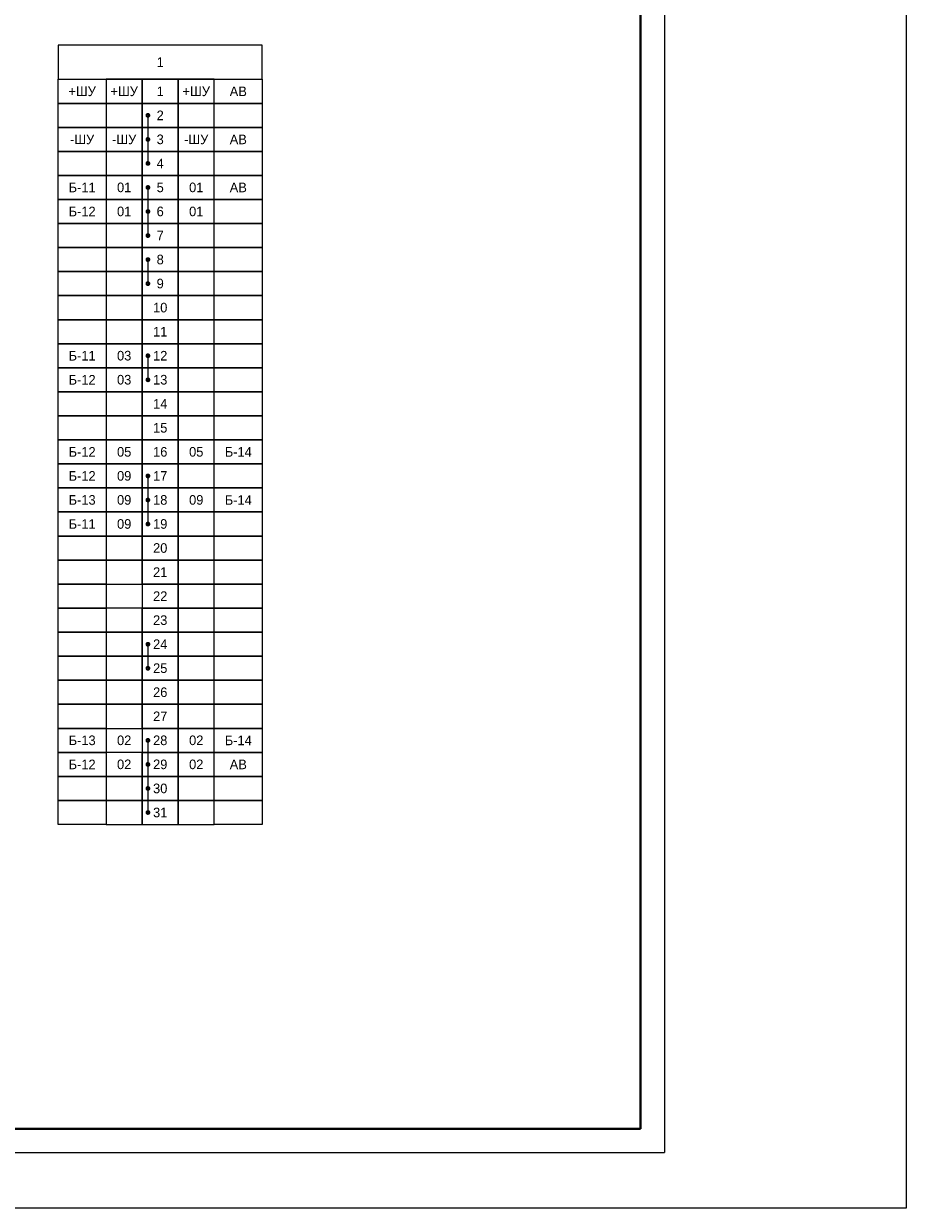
# Model space of a CAD drawing. Header units: millimetres. Extents: x 4897 to 12009, y -3017 to 2708.
# Tile 16 of 86: x 7117 to 7301, y -1896 to -1650. Entities that reach past the tile are written whole.
import ezdxf

# ---------------------------------------------------------------- set-up
doc = ezdxf.new("R2010")
doc.units = ezdxf.units.MM
doc.styles.add('SIMPLEX', font='txt', dxfattribs={"height": 5})

msp = doc.modelspace()

# ---------------------------------------------------------------- linework, layer by layer
for p, q in [((7250.57, -1464.75), (7250.57, -1884.76)), ((7143.07, -1669.09), (7143.07, -1679.08)), ((7143.07, -1684.08), (7143.07, -1694.08)), ((7143.07, -1699.08), (7143.07, -1704.08)), ((7143.07, -1719.08), (7143.07, -1724.08)), ((7143.07, -1744.08), (7143.07, -1754.08)), ((7143.07, -1779.08), (7143.07, -1784.08)), ((7143.07, -1799.08), (7143.07, -1814.08)), ((6953.52, -1884.76), (7250.57, -1884.76)), ((6953.52, -1884.76), (7250.57, -1884.76))]:
    msp.add_line(p, q)
at = {"lineweight": 40}
for p, q in [((7245.57, -1484.75), (7245.57, -1879.84)), ((7245.57, -1879.84), (6958.57, -1879.84))]:
    msp.add_line(p, q, dxfattribs=at)
at = {"color": 2}
msp.add_lwpolyline([(5136.09, -1451.82), (7300.92, -1451.82), (7300.92, -1896.4), (5136.09, -1896.4)], close=True, dxfattribs=at)
for points in [[(7124.38, -1661.59), (7166.88, -1661.59), (7166.88, -1654.47), (7124.38, -1654.47)], [(7134.38, -1666.59), (7124.38, -1666.59), (7124.38, -1661.59), (7134.38, -1661.59)], [(7134.38, -1666.59), (7141.88, -1666.59), (7141.88, -1661.59), (7134.38, -1661.59)], [(7141.88, -1666.59), (7149.38, -1666.59), (7149.38, -1661.59), (7141.88, -1661.59)], [(7149.38, -1666.59), (7156.88, -1666.59), (7156.88, -1661.59), (7149.38, -1661.59)], [(7166.88, -1666.59), (7156.88, -1666.59), (7156.88, -1661.59), (7166.88, -1661.59)], [(7134.38, -1671.59), (7124.38, -1671.59), (7124.38, -1666.59), (7134.38, -1666.59)], [(7134.38, -1671.59), (7141.88, -1671.59), (7141.88, -1666.59), (7134.38, -1666.59)], [(7141.88, -1671.59), (7149.38, -1671.59), (7149.38, -1666.59), (7141.88, -1666.59)], [(7149.38, -1671.59), (7156.88, -1671.59), (7156.88, -1666.59), (7149.38, -1666.59)], [(7166.88, -1671.59), (7156.88, -1671.59), (7156.88, -1666.59), (7166.88, -1666.59)], [(7134.38, -1676.59), (7124.38, -1676.59), (7124.38, -1671.59), (7134.38, -1671.59)], [(7134.38, -1676.59), (7141.88, -1676.59), (7141.88, -1671.59), (7134.38, -1671.59)], [(7141.88, -1676.59), (7149.38, -1676.59), (7149.38, -1671.59), (7141.88, -1671.59)], [(7149.38, -1676.59), (7156.88, -1676.59), (7156.88, -1671.59), (7149.38, -1671.59)], [(7166.88, -1676.59), (7156.88, -1676.59), (7156.88, -1671.59), (7166.88, -1671.59)], [(7134.38, -1681.58), (7124.38, -1681.58), (7124.38, -1676.59), (7134.38, -1676.59)], [(7134.38, -1681.58), (7141.88, -1681.58), (7141.88, -1676.59), (7134.38, -1676.59)], [(7141.88, -1681.58), (7149.38, -1681.58), (7149.38, -1676.59), (7141.88, -1676.59)], [(7149.38, -1681.58), (7156.88, -1681.58), (7156.88, -1676.59), (7149.38, -1676.59)], [(7166.88, -1681.58), (7156.88, -1681.58), (7156.88, -1676.59), (7166.88, -1676.59)], [(7134.38, -1686.58), (7124.38, -1686.58), (7124.38, -1681.58), (7134.38, -1681.58)], [(7134.38, -1686.58), (7141.88, -1686.58), (7141.88, -1681.58), (7134.38, -1681.58)], [(7141.88, -1686.58), (7149.38, -1686.58), (7149.38, -1681.58), (7141.88, -1681.58)], [(7149.38, -1686.58), (7156.88, -1686.58), (7156.88, -1681.58), (7149.38, -1681.58)], [(7166.88, -1686.58), (7156.88, -1686.58), (7156.88, -1681.58), (7166.88, -1681.58)], [(7134.38, -1691.58), (7124.38, -1691.58), (7124.38, -1686.58), (7134.38, -1686.58)], [(7134.38, -1691.58), (7124.38, -1691.58), (7124.38, -1686.58), (7134.38, -1686.58)], [(7134.38, -1691.58), (7141.88, -1691.58), (7141.88, -1686.58), (7134.38, -1686.58)], [(7134.38, -1691.58), (7141.88, -1691.58), (7141.88, -1686.58), (7134.38, -1686.58)], [(7141.88, -1691.58), (7149.38, -1691.58), (7149.38, -1686.58), (7141.88, -1686.58)], [(7149.38, -1691.58), (7156.88, -1691.58), (7156.88, -1686.58), (7149.38, -1686.58)], [(7149.38, -1691.58), (7156.88, -1691.58), (7156.88, -1686.58), (7149.38, -1686.58)], [(7166.88, -1691.58), (7156.88, -1691.58), (7156.88, -1686.58), (7166.88, -1686.58)], [(7166.88, -1691.58), (7156.88, -1691.58), (7156.88, -1686.58), (7166.88, -1686.58)], [(7134.38, -1696.58), (7124.38, -1696.58), (7124.38, -1691.58), (7134.38, -1691.58)], [(7134.38, -1696.58), (7141.88, -1696.58), (7141.88, -1691.58), (7134.38, -1691.58)], [(7141.88, -1696.58), (7149.38, -1696.58), (7149.38, -1691.58), (7141.88, -1691.58)], [(7149.38, -1696.58), (7156.88, -1696.58), (7156.88, -1691.58), (7149.38, -1691.58)], [(7166.88, -1696.58), (7156.88, -1696.58), (7156.88, -1691.58), (7166.88, -1691.58)], [(7134.38, -1701.58), (7124.38, -1701.58), (7124.38, -1696.58), (7134.38, -1696.58)], [(7134.38, -1701.58), (7141.88, -1701.58), (7141.88, -1696.58), (7134.38, -1696.58)], [(7141.88, -1701.58), (7149.38, -1701.58), (7149.38, -1696.58), (7141.88, -1696.58)], [(7149.38, -1701.58), (7156.88, -1701.58), (7156.88, -1696.58), (7149.38, -1696.58)], [(7166.88, -1701.58), (7156.88, -1701.58), (7156.88, -1696.58), (7166.88, -1696.58)], [(7134.38, -1706.58), (7124.38, -1706.58), (7124.38, -1701.58), (7134.38, -1701.58)], [(7134.38, -1706.58), (7141.88, -1706.58), (7141.88, -1701.58), (7134.38, -1701.58)], [(7141.88, -1706.58), (7149.38, -1706.58), (7149.38, -1701.58), (7141.88, -1701.58)], [(7149.38, -1706.58), (7156.88, -1706.58), (7156.88, -1701.58), (7149.38, -1701.58)], [(7166.88, -1706.58), (7156.88, -1706.58), (7156.88, -1701.58), (7166.88, -1701.58)], [(7134.38, -1711.58), (7124.38, -1711.58), (7124.38, -1706.58), (7134.38, -1706.58)], [(7134.38, -1711.58), (7124.38, -1711.58), (7124.38, -1706.58), (7134.38, -1706.58)], [(7134.38, -1711.58), (7141.88, -1711.58), (7141.88, -1706.58), (7134.38, -1706.58)], [(7134.38, -1711.58), (7141.88, -1711.58), (7141.88, -1706.58), (7134.38, -1706.58)], [(7141.88, -1711.58), (7149.38, -1711.58), (7149.38, -1706.58), (7141.88, -1706.58)], [(7149.38, -1711.58), (7156.88, -1711.58), (7156.88, -1706.58), (7149.38, -1706.58)], [(7149.38, -1711.58), (7156.88, -1711.58), (7156.88, -1706.58), (7149.38, -1706.58)], [(7166.88, -1711.58), (7156.88, -1711.58), (7156.88, -1706.58), (7166.88, -1706.58)], [(7166.88, -1711.58), (7156.88, -1711.58), (7156.88, -1706.58), (7166.88, -1706.58)], [(7134.38, -1716.58), (7124.38, -1716.58), (7124.38, -1711.58), (7134.38, -1711.58)], [(7134.38, -1716.58), (7124.38, -1716.58), (7124.38, -1711.58), (7134.38, -1711.58)], [(7134.38, -1716.58), (7141.88, -1716.58), (7141.88, -1711.58), (7134.38, -1711.58)], [(7134.38, -1716.58), (7141.88, -1716.58), (7141.88, -1711.58), (7134.38, -1711.58)], [(7141.88, -1716.58), (7149.38, -1716.58), (7149.38, -1711.58), (7141.88, -1711.58)], [(7149.38, -1716.58), (7156.88, -1716.58), (7156.88, -1711.58), (7149.38, -1711.58)], [(7149.38, -1716.58), (7156.88, -1716.58), (7156.88, -1711.58), (7149.38, -1711.58)], [(7166.88, -1716.58), (7156.88, -1716.58), (7156.88, -1711.58), (7166.88, -1711.58)], [(7166.88, -1716.58), (7156.88, -1716.58), (7156.88, -1711.58), (7166.88, -1711.58)], [(7134.38, -1721.58), (7124.38, -1721.58), (7124.38, -1716.58), (7134.38, -1716.58)], [(7134.38, -1721.58), (7141.88, -1721.58), (7141.88, -1716.58), (7134.38, -1716.58)], [(7141.88, -1721.58), (7149.38, -1721.58), (7149.38, -1716.58), (7141.88, -1716.58)], [(7149.38, -1721.58), (7156.88, -1721.58), (7156.88, -1716.58), (7149.38, -1716.58)], [(7166.88, -1721.58), (7156.88, -1721.58), (7156.88, -1716.58), (7166.88, -1716.58)], [(7134.38, -1726.58), (7124.38, -1726.58), (7124.38, -1721.58), (7134.38, -1721.58)], [(7134.38, -1726.58), (7141.88, -1726.58), (7141.88, -1721.58), (7134.38, -1721.58)], [(7141.88, -1726.58), (7149.38, -1726.58), (7149.38, -1721.58), (7141.88, -1721.58)], [(7149.38, -1726.58), (7156.88, -1726.58), (7156.88, -1721.58), (7149.38, -1721.58)], [(7166.88, -1726.58), (7156.88, -1726.58), (7156.88, -1721.58), (7166.88, -1721.58)], [(7134.38, -1731.58), (7124.38, -1731.58), (7124.38, -1726.58), (7134.38, -1726.58)], [(7134.38, -1731.58), (7124.38, -1731.58), (7124.38, -1726.58), (7134.38, -1726.58)], [(7134.38, -1731.58), (7141.88, -1731.58), (7141.88, -1726.58), (7134.38, -1726.58)], [(7134.38, -1731.58), (7141.88, -1731.58), (7141.88, -1726.58), (7134.38, -1726.58)], [(7141.88, -1731.58), (7149.38, -1731.58), (7149.38, -1726.58), (7141.88, -1726.58)], [(7149.38, -1731.58), (7156.88, -1731.58), (7156.88, -1726.58), (7149.38, -1726.58)], [(7149.38, -1731.58), (7156.88, -1731.58), (7156.88, -1726.58), (7149.38, -1726.58)], [(7166.88, -1731.58), (7156.88, -1731.58), (7156.88, -1726.58), (7166.88, -1726.58)], [(7166.88, -1731.58), (7156.88, -1731.58), (7156.88, -1726.58), (7166.88, -1726.58)], [(7134.38, -1736.58), (7124.38, -1736.58), (7124.38, -1731.58), (7134.38, -1731.58)], [(7134.38, -1736.58), (7124.38, -1736.58), (7124.38, -1731.58), (7134.38, -1731.58)], [(7134.38, -1736.58), (7141.88, -1736.58), (7141.88, -1731.58), (7134.38, -1731.58)], [(7134.38, -1736.58), (7141.88, -1736.58), (7141.88, -1731.58), (7134.38, -1731.58)], [(7141.88, -1736.58), (7149.38, -1736.58), (7149.38, -1731.58), (7141.88, -1731.58)], [(7149.38, -1736.58), (7156.88, -1736.58), (7156.88, -1731.58), (7149.38, -1731.58)], [(7149.38, -1736.58), (7156.88, -1736.58), (7156.88, -1731.58), (7149.38, -1731.58)], [(7166.88, -1736.58), (7156.88, -1736.58), (7156.88, -1731.58), (7166.88, -1731.58)], [(7166.88, -1736.58), (7156.88, -1736.58), (7156.88, -1731.58), (7166.88, -1731.58)], [(7134.38, -1741.58), (7124.38, -1741.58), (7124.38, -1736.58), (7134.38, -1736.58)], [(7134.38, -1741.58), (7124.38, -1741.58), (7124.38, -1736.58), (7134.38, -1736.58)], [(7134.38, -1741.58), (7141.88, -1741.58), (7141.88, -1736.58), (7134.38, -1736.58)], [(7134.38, -1741.58), (7141.88, -1741.58), (7141.88, -1736.58), (7134.38, -1736.58)], [(7141.88, -1741.58), (7149.38, -1741.58), (7149.38, -1736.58), (7141.88, -1736.58)], [(7149.38, -1741.58), (7156.88, -1741.58), (7156.88, -1736.58), (7149.38, -1736.58)], [(7149.38, -1741.58), (7156.88, -1741.58), (7156.88, -1736.58), (7149.38, -1736.58)], [(7166.88, -1741.58), (7156.88, -1741.58), (7156.88, -1736.58), (7166.88, -1736.58)], [(7166.88, -1741.58), (7156.88, -1741.58), (7156.88, -1736.58), (7166.88, -1736.58)], [(7134.38, -1746.58), (7124.38, -1746.58), (7124.38, -1741.58), (7134.38, -1741.58)], [(7134.38, -1746.58), (7124.38, -1746.58), (7124.38, -1741.58), (7134.38, -1741.58)], [(7134.38, -1746.58), (7141.88, -1746.58), (7141.88, -1741.58), (7134.38, -1741.58)], [(7134.38, -1746.58), (7141.88, -1746.58), (7141.88, -1741.58), (7134.38, -1741.58)], [(7141.88, -1746.58), (7149.38, -1746.58), (7149.38, -1741.58), (7141.88, -1741.58)], [(7149.38, -1746.58), (7156.88, -1746.58), (7156.88, -1741.58), (7149.38, -1741.58)], [(7149.38, -1746.58), (7156.88, -1746.58), (7156.88, -1741.58), (7149.38, -1741.58)], [(7166.88, -1746.58), (7156.88, -1746.58), (7156.88, -1741.58), (7166.88, -1741.58)], [(7166.88, -1746.58), (7156.88, -1746.58), (7156.88, -1741.58), (7166.88, -1741.58)], [(7134.38, -1751.58), (7124.38, -1751.58), (7124.38, -1746.58), (7134.38, -1746.58)], [(7134.38, -1751.58), (7124.38, -1751.58), (7124.38, -1746.58), (7134.38, -1746.58)], [(7134.38, -1751.58), (7141.88, -1751.58), (7141.88, -1746.58), (7134.38, -1746.58)], [(7134.38, -1751.58), (7141.88, -1751.58), (7141.88, -1746.58), (7134.38, -1746.58)], [(7141.88, -1751.58), (7149.38, -1751.58), (7149.38, -1746.58), (7141.88, -1746.58)], [(7149.38, -1751.58), (7156.88, -1751.58), (7156.88, -1746.58), (7149.38, -1746.58)], [(7149.38, -1751.58), (7156.88, -1751.58), (7156.88, -1746.58), (7149.38, -1746.58)], [(7166.88, -1751.58), (7156.88, -1751.58), (7156.88, -1746.58), (7166.88, -1746.58)], [(7166.88, -1751.58), (7156.88, -1751.58), (7156.88, -1746.58), (7166.88, -1746.58)], [(7134.38, -1756.58), (7124.38, -1756.58), (7124.38, -1751.58), (7134.38, -1751.58)], [(7134.38, -1756.58), (7124.38, -1756.58), (7124.38, -1751.58), (7134.38, -1751.58)], [(7134.38, -1756.58), (7141.88, -1756.58), (7141.88, -1751.58), (7134.38, -1751.58)], [(7134.38, -1756.58), (7141.88, -1756.58), (7141.88, -1751.58), (7134.38, -1751.58)], [(7141.88, -1756.58), (7149.38, -1756.58), (7149.38, -1751.58), (7141.88, -1751.58)], [(7149.38, -1756.58), (7156.88, -1756.58), (7156.88, -1751.58), (7149.38, -1751.58)], [(7149.38, -1756.58), (7156.88, -1756.58), (7156.88, -1751.58), (7149.38, -1751.58)], [(7166.88, -1756.58), (7156.88, -1756.58), (7156.88, -1751.58), (7166.88, -1751.58)], [(7166.88, -1756.58), (7156.88, -1756.58), (7156.88, -1751.58), (7166.88, -1751.58)], [(7134.38, -1761.58), (7124.38, -1761.58), (7124.38, -1756.58), (7134.38, -1756.58)], [(7134.38, -1761.58), (7124.38, -1761.58), (7124.38, -1756.58), (7134.38, -1756.58)], [(7134.38, -1761.58), (7141.88, -1761.58), (7141.88, -1756.58), (7134.38, -1756.58)], [(7134.38, -1761.58), (7141.88, -1761.58), (7141.88, -1756.58), (7134.38, -1756.58)], [(7141.88, -1761.58), (7149.38, -1761.58), (7149.38, -1756.58), (7141.88, -1756.58)], [(7149.38, -1761.58), (7156.88, -1761.58), (7156.88, -1756.58), (7149.38, -1756.58)], [(7149.38, -1761.58), (7156.88, -1761.58), (7156.88, -1756.58), (7149.38, -1756.58)], [(7166.88, -1761.58), (7156.88, -1761.58), (7156.88, -1756.58), (7166.88, -1756.58)], [(7166.88, -1761.58), (7156.88, -1761.58), (7156.88, -1756.58), (7166.88, -1756.58)], [(7134.38, -1766.58), (7124.38, -1766.58), (7124.38, -1761.58), (7134.38, -1761.58)], [(7134.38, -1766.58), (7124.38, -1766.58), (7124.38, -1761.58), (7134.38, -1761.58)], [(7134.38, -1766.58), (7141.88, -1766.58), (7141.88, -1761.58), (7134.38, -1761.58)], [(7134.38, -1766.58), (7141.88, -1766.58), (7141.88, -1761.58), (7134.38, -1761.58)], [(7141.88, -1766.58), (7149.38, -1766.58), (7149.38, -1761.58), (7141.88, -1761.58)], [(7149.38, -1766.58), (7156.88, -1766.58), (7156.88, -1761.58), (7149.38, -1761.58)], [(7149.38, -1766.58), (7156.88, -1766.58), (7156.88, -1761.58), (7149.38, -1761.58)], [(7166.88, -1766.58), (7156.88, -1766.58), (7156.88, -1761.58), (7166.88, -1761.58)], [(7166.88, -1766.58), (7156.88, -1766.58), (7156.88, -1761.58), (7166.88, -1761.58)], [(7134.38, -1771.58), (7124.38, -1771.58), (7124.38, -1766.58), (7134.38, -1766.58)], [(7134.38, -1771.58), (7124.38, -1771.58), (7124.38, -1766.58), (7134.38, -1766.58)], [(7141.88, -1771.58), (7149.38, -1771.58), (7149.38, -1766.58), (7141.88, -1766.58)], [(7149.38, -1771.58), (7156.88, -1771.58), (7156.88, -1766.58), (7149.38, -1766.58)], [(7149.38, -1771.58), (7156.88, -1771.58), (7156.88, -1766.58), (7149.38, -1766.58)], [(7166.88, -1771.58), (7156.88, -1771.58), (7156.88, -1766.58), (7166.88, -1766.58)], [(7166.88, -1771.58), (7156.88, -1771.58), (7156.88, -1766.58), (7166.88, -1766.58)], [(7134.38, -1776.58), (7124.38, -1776.58), (7124.38, -1771.58), (7134.38, -1771.58)], [(7134.38, -1776.58), (7124.38, -1776.58), (7124.38, -1771.58), (7134.38, -1771.58)], [(7134.38, -1776.58), (7141.88, -1776.58), (7141.88, -1771.58), (7134.38, -1771.58)], [(7134.38, -1776.58), (7141.88, -1776.58), (7141.88, -1771.58), (7134.38, -1771.58)], [(7141.88, -1776.58), (7149.38, -1776.58), (7149.38, -1771.58), (7141.88, -1771.58)], [(7149.38, -1776.58), (7156.88, -1776.58), (7156.88, -1771.58), (7149.38, -1771.58)], [(7149.38, -1776.58), (7156.88, -1776.58), (7156.88, -1771.58), (7149.38, -1771.58)], [(7166.88, -1776.58), (7156.88, -1776.58), (7156.88, -1771.58), (7166.88, -1771.58)], [(7166.88, -1776.58), (7156.88, -1776.58), (7156.88, -1771.58), (7166.88, -1771.58)], [(7134.38, -1781.58), (7124.38, -1781.58), (7124.38, -1776.58), (7134.38, -1776.58)], [(7134.38, -1781.58), (7124.38, -1781.58), (7124.38, -1776.58), (7134.38, -1776.58)], [(7134.38, -1781.58), (7141.88, -1781.58), (7141.88, -1776.58), (7134.38, -1776.58)], [(7134.38, -1781.58), (7141.88, -1781.58), (7141.88, -1776.58), (7134.38, -1776.58)], [(7141.88, -1781.58), (7149.38, -1781.58), (7149.38, -1776.58), (7141.88, -1776.58)], [(7149.38, -1781.58), (7156.88, -1781.58), (7156.88, -1776.58), (7149.38, -1776.58)], [(7149.38, -1781.58), (7156.88, -1781.58), (7156.88, -1776.58), (7149.38, -1776.58)], [(7166.88, -1781.58), (7156.88, -1781.58), (7156.88, -1776.58), (7166.88, -1776.58)], [(7166.88, -1781.58), (7156.88, -1781.58), (7156.88, -1776.58), (7166.88, -1776.58)], [(7134.38, -1786.58), (7124.38, -1786.58), (7124.38, -1781.58), (7134.38, -1781.58)], [(7134.38, -1786.58), (7124.38, -1786.58), (7124.38, -1781.58), (7134.38, -1781.58)], [(7134.38, -1786.58), (7141.88, -1786.58), (7141.88, -1781.58), (7134.38, -1781.58)], [(7134.38, -1786.58), (7141.88, -1786.58), (7141.88, -1781.58), (7134.38, -1781.58)], [(7141.88, -1786.58), (7149.38, -1786.58), (7149.38, -1781.58), (7141.88, -1781.58)], [(7149.38, -1786.58), (7156.88, -1786.58), (7156.88, -1781.58), (7149.38, -1781.58)], [(7149.38, -1786.58), (7156.88, -1786.58), (7156.88, -1781.58), (7149.38, -1781.58)], [(7166.88, -1786.58), (7156.88, -1786.58), (7156.88, -1781.58), (7166.88, -1781.58)], [(7166.88, -1786.58), (7156.88, -1786.58), (7156.88, -1781.58), (7166.88, -1781.58)], [(7134.38, -1791.58), (7124.38, -1791.58), (7124.38, -1786.58), (7134.38, -1786.58)], [(7134.38, -1791.58), (7124.38, -1791.58), (7124.38, -1786.58), (7134.38, -1786.58)], [(7134.38, -1791.58), (7141.88, -1791.58), (7141.88, -1786.58), (7134.38, -1786.58)], [(7134.38, -1791.58), (7141.88, -1791.58), (7141.88, -1786.58), (7134.38, -1786.58)], [(7141.88, -1791.58), (7149.38, -1791.58), (7149.38, -1786.58), (7141.88, -1786.58)], [(7149.38, -1791.58), (7156.88, -1791.58), (7156.88, -1786.58), (7149.38, -1786.58)], [(7149.38, -1791.58), (7156.88, -1791.58), (7156.88, -1786.58), (7149.38, -1786.58)], [(7166.88, -1791.58), (7156.88, -1791.58), (7156.88, -1786.58), (7166.88, -1786.58)], [(7166.88, -1791.58), (7156.88, -1791.58), (7156.88, -1786.58), (7166.88, -1786.58)], [(7134.38, -1796.58), (7124.38, -1796.58), (7124.38, -1791.58), (7134.38, -1791.58)], [(7134.38, -1796.58), (7124.38, -1796.58), (7124.38, -1791.58), (7134.38, -1791.58)], [(7134.38, -1796.58), (7141.88, -1796.58), (7141.88, -1791.58), (7134.38, -1791.58)], [(7134.38, -1796.58), (7141.88, -1796.58), (7141.88, -1791.58), (7134.38, -1791.58)], [(7141.88, -1796.58), (7149.38, -1796.58), (7149.38, -1791.58), (7141.88, -1791.58)], [(7149.38, -1796.58), (7156.88, -1796.58), (7156.88, -1791.58), (7149.38, -1791.58)], [(7149.38, -1796.58), (7156.88, -1796.58), (7156.88, -1791.58), (7149.38, -1791.58)], [(7166.88, -1796.58), (7156.88, -1796.58), (7156.88, -1791.58), (7166.88, -1791.58)], [(7166.88, -1796.58), (7156.88, -1796.58), (7156.88, -1791.58), (7166.88, -1791.58)], [(7134.38, -1801.58), (7124.38, -1801.58), (7124.38, -1796.58), (7134.38, -1796.58)], [(7134.38, -1801.58), (7124.38, -1801.58), (7124.38, -1796.58), (7134.38, -1796.58)], [(7141.88, -1801.58), (7149.38, -1801.58), (7149.38, -1796.58), (7141.88, -1796.58)], [(7149.38, -1801.58), (7156.88, -1801.58), (7156.88, -1796.58), (7149.38, -1796.58)], [(7149.38, -1801.58), (7156.88, -1801.58), (7156.88, -1796.58), (7149.38, -1796.58)], [(7166.88, -1801.58), (7156.88, -1801.58), (7156.88, -1796.58), (7166.88, -1796.58)], [(7166.88, -1801.58), (7156.88, -1801.58), (7156.88, -1796.58), (7166.88, -1796.58)], [(7134.38, -1806.58), (7124.38, -1806.58), (7124.38, -1801.58), (7134.38, -1801.58)], [(7134.38, -1806.58), (7124.38, -1806.58), (7124.38, -1801.58), (7134.38, -1801.58)], [(7134.38, -1806.58), (7141.88, -1806.58), (7141.88, -1801.58), (7134.38, -1801.58)], [(7134.38, -1806.58), (7141.88, -1806.58), (7141.88, -1801.58), (7134.38, -1801.58)], [(7141.88, -1806.58), (7149.38, -1806.58), (7149.38, -1801.58), (7141.88, -1801.58)], [(7149.38, -1806.58), (7156.88, -1806.58), (7156.88, -1801.58), (7149.38, -1801.58)], [(7149.38, -1806.58), (7156.88, -1806.58), (7156.88, -1801.58), (7149.38, -1801.58)], [(7166.88, -1806.58), (7156.88, -1806.58), (7156.88, -1801.58), (7166.88, -1801.58)], [(7166.88, -1806.58), (7156.88, -1806.58), (7156.88, -1801.58), (7166.88, -1801.58)], [(7134.38, -1811.58), (7124.38, -1811.58), (7124.38, -1806.58), (7134.38, -1806.58)], [(7134.38, -1811.58), (7124.38, -1811.58), (7124.38, -1806.58), (7134.38, -1806.58)], [(7134.38, -1811.58), (7141.88, -1811.58), (7141.88, -1806.58), (7134.38, -1806.58)], [(7134.38, -1811.58), (7141.88, -1811.58), (7141.88, -1806.58), (7134.38, -1806.58)], [(7141.88, -1811.58), (7149.38, -1811.58), (7149.38, -1806.58), (7141.88, -1806.58)], [(7149.38, -1811.58), (7156.88, -1811.58), (7156.88, -1806.58), (7149.38, -1806.58)], [(7149.38, -1811.58), (7156.88, -1811.58), (7156.88, -1806.58), (7149.38, -1806.58)], [(7166.88, -1811.58), (7156.88, -1811.58), (7156.88, -1806.58), (7166.88, -1806.58)], [(7166.88, -1811.58), (7156.88, -1811.58), (7156.88, -1806.58), (7166.88, -1806.58)], [(7134.38, -1816.58), (7124.38, -1816.58), (7124.38, -1811.58), (7134.38, -1811.58)], [(7134.38, -1816.58), (7124.38, -1816.58), (7124.38, -1811.58), (7134.38, -1811.58)], [(7134.38, -1816.58), (7141.88, -1816.58), (7141.88, -1811.58), (7134.38, -1811.58)], [(7134.38, -1816.58), (7141.88, -1816.58), (7141.88, -1811.58), (7134.38, -1811.58)], [(7141.88, -1816.58), (7149.38, -1816.58), (7149.38, -1811.58), (7141.88, -1811.58)], [(7149.38, -1816.58), (7156.88, -1816.58), (7156.88, -1811.58), (7149.38, -1811.58)], [(7149.38, -1816.58), (7156.88, -1816.58), (7156.88, -1811.58), (7149.38, -1811.58)], [(7166.88, -1816.58), (7156.88, -1816.58), (7156.88, -1811.58), (7166.88, -1811.58)], [(7166.88, -1816.58), (7156.88, -1816.58), (7156.88, -1811.58), (7166.88, -1811.58)]]:
    msp.add_lwpolyline(points, close=True)
at = {"const_width": 0.45}
for points in [[(7143.07, -1668.81, 1), (7143.07, -1669.36, 1)], [(7143.07, -1673.81, 1), (7143.07, -1674.36, 1)], [(7143.07, -1678.81, 1), (7143.07, -1679.36, 1)], [(7143.07, -1683.81, 1), (7143.07, -1684.36, 1)], [(7143.07, -1688.81, 1), (7143.07, -1689.36, 1)], [(7143.07, -1693.81, 1), (7143.07, -1694.36, 1)], [(7143.07, -1698.81, 1), (7143.07, -1699.36, 1)], [(7143.07, -1703.81, 1), (7143.07, -1704.36, 1)], [(7143.07, -1718.81, 1), (7143.07, -1719.36, 1)], [(7143.07, -1723.81, 1), (7143.07, -1724.36, 1)], [(7143.07, -1743.81, 1), (7143.07, -1744.36, 1)], [(7143.07, -1748.81, 1), (7143.07, -1749.36, 1)], [(7143.07, -1753.81, 1), (7143.07, -1754.36, 1)], [(7143.07, -1778.81, 1), (7143.07, -1779.36, 1)], [(7143.07, -1783.81, 1), (7143.07, -1784.36, 1)], [(7143.07, -1798.8, 1), (7143.07, -1799.35, 1)], [(7143.07, -1803.8, 1), (7143.07, -1804.35, 1)], [(7143.07, -1808.8, 1), (7143.07, -1809.35, 1)], [(7143.07, -1813.8, 1), (7143.07, -1814.35, 1)]]:
    msp.add_lwpolyline(points, format="xyb", close=True, dxfattribs=at)

# ---------------------------------------------------------------- texts
at = {"char_height": 2, "attachment_point": 5, "style": 'SIMPLEX'}
for s, insert, width in [('1', (7145.63, -1658.03), 42.4981), ('1', (7145.63, -1664.09), 7.4997), ('2', (7145.63, -1669.09), 7.4997), ('3', (7145.63, -1674.09), 7.4997), ('4', (7145.63, -1679.08), 7.4997), ('5', (7145.63, -1684.08), 7.4997), ('6', (7145.63, -1689.08), 7.4997), ('7', (7145.63, -1694.08), 7.4997), ('8', (7145.63, -1699.08), 7.4997), ('9', (7145.63, -1704.08), 7.4997), ('10', (7145.63, -1709.08), 7.4997), ('11', (7145.63, -1714.08), 7.4997), ('12', (7145.63, -1719.08), 7.4997), ('13', (7145.63, -1724.08), 7.4997), ('14', (7145.63, -1729.08), 7.4997), ('15', (7145.63, -1734.08), 7.4997), ('16', (7145.63, -1739.08), 7.4997), ('17', (7145.63, -1744.08), 7.4997), ('18', (7145.63, -1749.08), 7.4997), ('19', (7145.63, -1754.08), 7.4997), ('20', (7145.63, -1759.08), 7.4997), ('21', (7145.63, -1764.08), 7.4997), ('22', (7145.63, -1769.08), 7.4997), ('23', (7145.63, -1774.08), 7.4997), ('24', (7145.63, -1779.08), 7.4997), ('25', (7145.63, -1784.08), 7.4997), ('26', (7145.63, -1789.08), 7.4997), ('27', (7145.63, -1794.08), 7.4997), ('28', (7145.63, -1799.08), 7.4997), ('29', (7145.63, -1804.08), 7.4997), ('30', (7145.63, -1809.08), 7.4997), ('31', (7145.63, -1814.08), 7.4997)]:
    msp.add_mtext(s, dxfattribs=dict(at, insert=insert, width=width))
at = {"char_height": 2, "attachment_point": 5, "rotation": 0, "style": 'SIMPLEX'}
for s, insert, width in [('+ШУ', (7129.38, -1664.09), 9.9996), ('+ШУ', (7138.13, -1664.09), 7.4997), ('+ШУ', (7153.13, -1664.09), 7.4996), ('АВ', (7161.88, -1664.09), 9.9996), ('-ШУ', (7129.38, -1674.09), 9.9996), ('-ШУ', (7138.13, -1674.09), 7.4996), ('-ШУ', (7153.13, -1674.09), 7.4996), ('АВ', (7161.88, -1674.09), 9.9996), ('Б-11', (7129.38, -1684.08), 9.9996), ('01', (7138.13, -1684.08), 7.4996), ('01', (7153.13, -1684.08), 7.4996), ('АВ', (7161.88, -1684.08), 9.9996), ('Б-12', (7129.38, -1689.08), 9.9996), ('01', (7138.13, -1689.08), 7.4996), ('01', (7153.13, -1689.08), 7.4996), ('Б-11', (7129.38, -1719.08), 9.9996), ('03', (7138.13, -1719.08), 7.4996), ('Б-12', (7129.38, -1724.08), 9.9996), ('03', (7138.13, -1724.08), 7.4996), ('Б-12', (7129.38, -1739.08), 9.9996), ('05', (7138.13, -1739.08), 7.4996), ('05', (7153.13, -1739.08), 7.4996), ('Б-14', (7161.88, -1739.08), 9.9996), ('Б-12', (7129.38, -1744.08), 9.9996), ('09', (7138.13, -1744.08), 7.4996), ('Б-13', (7129.38, -1749.08), 9.9996), ('09', (7138.13, -1749.08), 7.4996), ('09', (7153.13, -1749.08), 7.4996), ('Б-14', (7161.88, -1749.08), 9.9996), ('Б-11', (7129.38, -1754.08), 9.9996), ('09', (7138.13, -1754.08), 7.4996), ('Б-13', (7129.38, -1799.08), 9.9996), ('02', (7138.13, -1799.08), 7.4996), ('02', (7153.13, -1799.08), 7.4996), ('Б-14', (7161.88, -1799.08), 9.9996), ('Б-12', (7129.38, -1804.08), 9.9996), ('02', (7138.13, -1804.08), 7.4996), ('02', (7153.13, -1804.08), 7.4996), ('АВ', (7161.88, -1804.08), 9.9996)]:
    msp.add_mtext(s, dxfattribs=dict(at, insert=insert, width=width))

doc.saveas('drawing.dxf')
